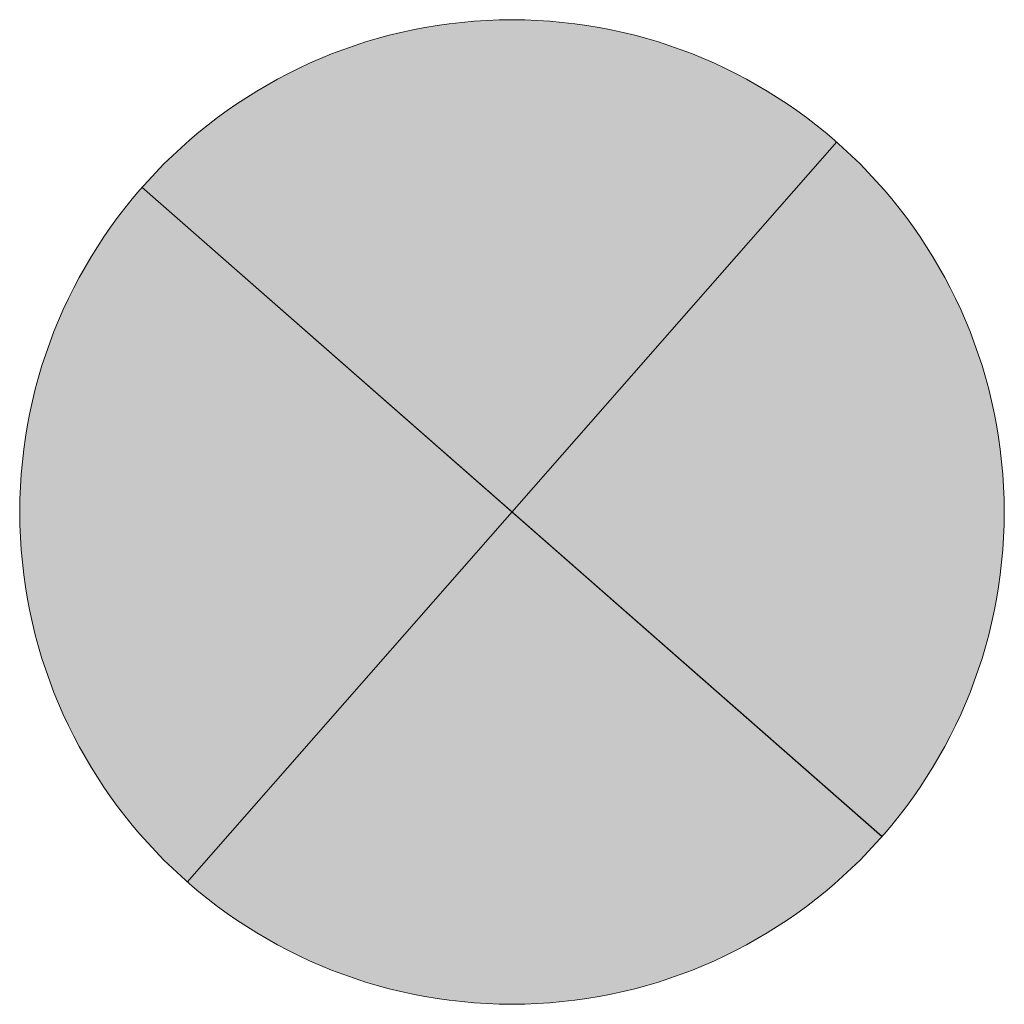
# Model space of a CAD drawing. Header units: metres. Extents: x -0.0006 to 0.0006, y -0.0006 to 0.0006.
import ezdxf

# ---------------------------------------------------------------- set-up
doc = ezdxf.new("R2010")
doc.units = ezdxf.units.M
doc.header["$MEASUREMENT"] = 0
doc.layers.add('BAT_Nagel_sym', color=7, linetype='Continuous', lineweight=5, true_color=0xffffff)

msp = doc.modelspace()

# ---------------------------------------------------------------- hatches: boundary and pattern name
at = {"layer": 'BAT_Nagel_sym', "true_color": 0xffffff}
h = msp.add_hatch(color=7, dxfattribs=at)
edge = h.paths.add_edge_path()
edge.add_arc((0, 0), 0.0005999, 0, 360)

# ---------------------------------------------------------------- linework, layer by layer
at = {"layer": 'BAT_Nagel_sym', "color": 7}
for p, q in [((0.0003958, 0.0004514), (-0.0003958, -0.0004514)), ((-0.0004514, 0.0003958), (0.0004512, -0.0003956)), ((-0.0004514, 0.0003958), (0.0004514, -0.0003958))]:
    msp.add_line(p, q, dxfattribs=at)
msp.add_circle((0, 0), 0.0005999, dxfattribs=at)

doc.saveas('drawing.dxf')
